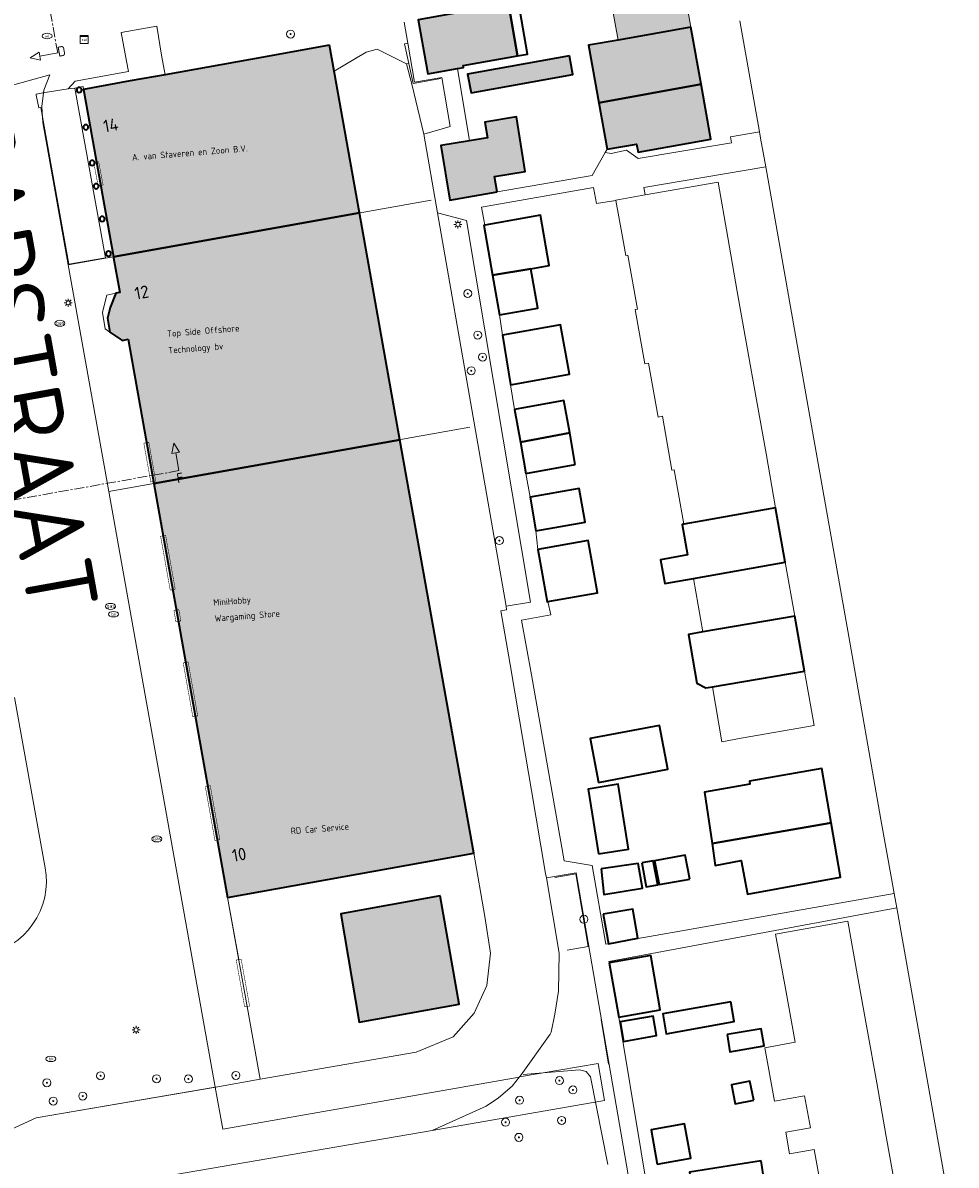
# Model space of a CAD drawing. Header units: metres. Extents: x 97476 to 98458, y 435938 to 436449.
# Tile 45 of 55: x 98346 to 98440, y 436164 to 436278. Entities that reach past the tile are written whole.
import ezdxf
from ezdxf.enums import TextEntityAlignment as Align
from ezdxf.lldxf.tags import DXFTag

# ---------------------------------------------------------------- set-up
doc = ezdxf.new("R2010")
doc.units = ezdxf.units.M
doc.linetypes.add('ZZ-CENTER-SO', pattern=[8, 5, -1, 1, -1])
for name, color, linetype, lineweight in [('B-RO-OG-BEBOUWING-V', 254, 'Continuous', 18), ('B-WE-GK-BESCHOEIING-G', 252, 'GK-BESCHOEIING', 18), ('B-WE-GR-BEPLANTING_CULTUUR_BOSPLANTSOEN-GV', 252, 'Continuous', 18), ('B-WE-GR-BOOM-S', 252, 'Continuous', 18), ('B-WE-IE-TERREINAFSCHEIDING_KUNSTMATIG_HEKWERK-G', 252, 'IE-TERREINAFSCHEIDING-KUNSTMATIG', 18), ('B-WE-KG-GRENS_PERCEEL-G', 150, 'KG-PERCEEL', 18), ('B-WE-KL-DATA-S', 252, 'Continuous', 18), ('B-WE-KL-ET_LS_OV_LICHTMAST-S', 1, 'Continuous', 18), ('B-WE-KL-GAS_PUT-S', 252, 'Continuous', 18), ('B-WE-KL-WATER-S', 252, 'Continuous', 18), ('B-WE-OG-BEBOUWING-GV', 4, 'Continuous', 35), ('B-WE-OG-BEBOUWING_ENTREE_GARAGE-G', 4, 'Continuous', 18), ('B-WE-OG-BEBOUWING_HOOFDGEBOUW-G', 4, 'Continuous', 18), ('B-WE-OG-BEBOUWING_HUISNUMMER-T25-500', 7, 'Continuous', 25), ('B-WE-OG-BEBOUWING_SCHUUR-GV', 4, 'Continuous', 35), ('B-WE-OG-BEBOUWING_STRAATNAAM-T35-2000', 2, 'Continuous', 35), ('B-WE-OG-GRONDGEBRUIK-T25-250', 7, 'Continuous', 25), ('B-WE-OG-TERREIN_ERF-GV', 252, 'Continuous', 18), ('B-WE-OG-WATER-GV', 252, 'Continuous', 18), ('B-WE-VH-OPENVERHARDING-GV', 252, 'Continuous', 18), ('B-WE-VH-VERHARDING_GESLOTEN-GV', 252, 'Continuous', 18), ('B-WE-VH-VERHARDING_OPEN-GV', 252, 'Continuous', 18), ('B-WE-VH-VERHARDING_TEGEL-GV', 252, 'Continuous', 18), ('X-XX-AL-VERWIJZING-S-200', 7, 'Continuous', 18), ('X-XX-AL-VERWIJZING_DOORSNEDE-G', 7, 'ZZ-CENTER-SO', 18)]:
    doc.layers.add(name, color=color, linetype=linetype, lineweight=lineweight)
doc.styles.add('NLCS-ISO', font='NLCS-ISO.ttf')
doc.styles.add('NLCS-ISO-M2000-T35', font='NLCS-ISO.ttf', dxfattribs={"height": 7})
doc.styles.add('NLCS-ISO-M250-T25', font='NLCS-ISO.ttf', dxfattribs={"height": 0.625})
doc.styles.add('NLCS-ISO-M500-T25', font='NLCS-ISO.ttf', dxfattribs={"height": 1.25})
doc.styles.get("Standard").update_dxf_attribs({"font": 'arial.ttf'})
doc.linetypes.add('GK-BESCHOEIING', pattern='A,30,-5,[1,NLCS.SHX,S=1,R=0,X=0,Y=0],-5', length=40)
doc.linetypes.add('IE-TERREINAFSCHEIDING-KUNSTMATIG', pattern='A,4,[82,NLCS.SHX,S=0.75,R=90,X=0,Y=0],4,-2', length=10)
tags = doc.linetypes.add('KG-PERCEEL', pattern='A,5.5,-2,["P",Standard,S=1.8,R=0,X=-0.5,Y=-0.9],-2,5.5,-2,[5,NLCS.SHX,S=0.75,R=0,X=0,Y=0],-2', length=19).pattern_tags.tags
tags[6] = DXFTag(74, 10)

# ---------------------------------------------------------------- blocks, each defined once
blk = doc.blocks.new('SKL-DATA_SIGNAAL_CAIKAST-SO')
at = {"color": 0, "linetype": 'ByBlock', "lineweight": 18}
for points in [[(-2, 2), (2, 2), (2, 1.68), (-2, 1.68)], [(-2, 1.52), (2, 1.52), (2, -2), (-2, -2)]]:
    blk.add_lwpolyline(points, close=True, dxfattribs=at)
at = {"color": 0, "linetype": 'ByBlock', "lineweight": 18, "style": 'NLCS-ISO'}
blk.add_text('cai', height=1.5, dxfattribs=at).set_placement((0, 0), align=Align.MIDDLE_CENTER)
blk = doc.blocks.new('SKL-ET_OV_LICHTMAST-SO')
at = {"color": 0, "linetype": 'ByBlock', "lineweight": 18}
for points in [[(-1.25, 0), (-2, 0)], [(-1.41, 1.41), (-0.88, 0.88)], [(0, 2), (0, 1.25)], [(0.88, 0.88), (1.41, 1.41)], [(2, 0), (1.25, 0)], [(-1.41, -1.41), (-0.88, -0.88)], [(0, -1.25), (0, -2)], [(0.88, -0.88), (1.41, -1.41)]]:
    blk.add_lwpolyline(points, dxfattribs=at)
blk.add_circle((0, 0), 1, dxfattribs=at)
blk = doc.blocks.new('SKL-WATER_WATERLEIDINGPUT-SO')
at = {"color": 0, "linetype": 'ByBlock', "lineweight": 18}
blk.add_ellipse((0, 0), major_axis=(2.5, 0), ratio=0.54, dxfattribs=at)
at = {"color": 0, "linetype": 'ByBlock', "lineweight": 18, "style": 'NLCS-ISO'}
blk.add_text('wl', height=1.5, dxfattribs=at).set_placement((0, 0), align=Align.MIDDLE_CENTER)
blk = doc.blocks.new('SKL-GAS_PUT-SO')
at = {"color": 0, "linetype": 'ByBlock', "lineweight": 18}
blk.add_ellipse((0, 0), major_axis=(2.5, 0), ratio=0.601255, dxfattribs=at)
at = {"color": 0, "linetype": 'ByBlock', "lineweight": 18, "style": 'NLCS-ISO'}
blk.add_text('gas', height=1.8, dxfattribs=at).set_placement((0.12, 0.3), align=Align.MIDDLE_CENTER)
blk = doc.blocks.new('SKL-WATER_BRANDKRAAN_BRANDPUT-SO')
at = {"color": 0, "linetype": 'ByBlock', "lineweight": 18}
blk.add_ellipse((0, 0), major_axis=(2.5, 0), ratio=0.54, dxfattribs=at)
at = {"color": 0, "linetype": 'ByBlock', "lineweight": 18, "style": 'NLCS-ISO'}
blk.add_text('bk', height=1.5, dxfattribs=at).set_placement((0.16, 0), align=Align.MIDDLE_CENTER)
blk = doc.blocks.new('SGR-BOOM_01-SO')
at = {"linetype": 'ByBlock', "lineweight": 18}
h = blk.add_hatch(color=0, dxfattribs=at)
h.dxf.hatch_style = 1
edge = h.paths.add_edge_path()
edge.add_arc((0, 0), 0.25, 0, 360)
at = {"color": 0, "linetype": 'ByBlock', "lineweight": 18}
for radius in [2, 0.25]:
    blk.add_circle((0, 0), radius, dxfattribs=at)
blk = doc.blocks.new('SAL-VERWIJZING_DOORSNEDE_LINKS-SO')
for p, q in [((-9, 2), (-14, 0)), ((-14, 0), (-9, -2)), ((-9, -2), (-9, 2)), ((0, 0), (-9, 0))]:
    blk.add_line(p, q)
at = {"lineweight": 50, "style": 'NLCS-ISO'}
blk.add_attdef('...', text='', height=5, dxfattribs=at).set_placement((0, 0.53), align=Align.MIDDLE_LEFT)
blk = doc.blocks.new('SAL-VERWIJZING_DOORSNEDE_BOVEN-SO')
for p, q in [((-2, 9), (0, 14)), ((0, 14), (2, 9)), ((2, 9), (-2, 9)), ((0, 0), (0, 9))]:
    blk.add_line(p, q)
at = {"lineweight": 50, "style": 'NLCS-ISO'}
blk.add_attdef('...', text='', height=5, dxfattribs=at).set_placement((-0.05, -1.19), align=Align.TOP_CENTER)

msp = doc.modelspace()

# ---------------------------------------------------------------- hatches: boundary and pattern name
at = {"layer": 'B-RO-OG-BEBOUWING-V', "transparency": 33554495}
h = msp.add_hatch(color=256, dxfattribs=at)
h.dxf.hatch_style = 1
h.paths.add_polyline_path([(98385.14, 436300.16), (98381.79, 436299.59), (98382.71, 436294.17), (98386.07, 436294.75)])
h.paths.add_polyline_path([(98390.42, 436304.27), (98385.27, 436303.37), (98385.7, 436300.91), (98390.85, 436301.81)])
h.paths.add_polyline_path([(98408.33, 436304.79), (98396.63, 436302.73), (98397.08, 436300.15), (98401.53, 436300.93), (98401.7, 436300), (98402.07, 436297.84), (98409.32, 436299.11), (98409.17, 436300)])
h.paths.add_polyline_path([(98407.37, 436310.24), (98400.13, 436308.97), (98397.62, 436308.53), (98398.11, 436305.7), (98396.17, 436305.36), (98396.38, 436304.12), (98392.57, 436303.45), (98392.79, 436302.23), (98396.6, 436302.9), (98396.63, 436302.73), (98408.33, 436304.79)])
h.paths.add_polyline_path([(98406.41, 436315.69), (98394.72, 436313.64), (98394.73, 436313.6), (98395.19, 436311.01), (98399.64, 436311.79), (98400.13, 436308.97), (98407.37, 436310.24)])
h.paths.add_polyline_path([(98405.44, 436321.23), (98395.77, 436319.54), (98396.28, 436316.62), (98395.05, 436316.41), (98395.12, 436316.02), (98393.64, 436315.76), (98394.04, 436313.48), (98394.73, 436313.6), (98394.72, 436313.64), (98406.41, 436315.69)])
h.paths.add_polyline_path([(98394.73, 436322.3), (98392.45, 436321.9), (98392.76, 436320.13), (98395.04, 436320.53)])
h.paths.add_polyline_path([(98392.25, 436316.18), (98384.38, 436314.8), (98384.84, 436312.19), (98392.71, 436313.57)])
h.paths.add_polyline_path([(98392.75, 436313.32), (98387.12, 436312.33), (98387.58, 436309.67), (98393.22, 436310.66)])
h.paths.add_polyline_path([(98394.85, 436280.29), (98392.66, 436279.9), (98392.56, 436279.89), (98388.98, 436279.25), (98385.84, 436278.7), (98386.79, 436273.3), (98389.76, 436273.83), (98390.36, 436273.93), (98390.32, 436274.13), (98395.77, 436275.09)])
h.paths.add_polyline_path([(98401.29, 436273.22), (98400.96, 436275.09), (98390.77, 436273.27), (98391.11, 436271.4)])
h.paths.add_polyline_path([(98395.64, 436268.98), (98392.48, 436268.47), (98392.74, 436266.89), (98390.96, 436266.61), (98388.1, 436266.14), (98389, 436260.66), (98393.71, 436261.49), (98393.46, 436263.04), (98396.52, 436263.54)])
h.paths.add_polyline_path([(98414.1, 436272.26), (98403.88, 436270.39), (98404.71, 436265.75), (98407.66, 436266.28), (98407.81, 436265.47), (98415.08, 436266.78)])
h.paths.add_polyline_path([(98413.08, 436277.97), (98405.81, 436276.67), (98402.85, 436276.15), (98403.88, 436270.39), (98414.1, 436272.26)])
h.paths.add_polyline_path([(98412.1, 436283.46), (98404.83, 436282.16), (98404.86, 436281.96), (98405.81, 436276.67), (98413.08, 436277.97)])
h = msp.add_hatch(color=256, dxfattribs=at)
h.dxf.hatch_style = 1
h.paths.add_polyline_path([(98376.97, 436276.15), (98369.07, 436274.74), (98360.52, 436273.2), (98357.03, 436272.58), (98352.37, 436271.74), (98355.36, 436255), (98379.96, 436259.39), (98377.43, 436273.56)])
h.paths.add_polyline_path([(98356.83, 436246.76), (98359.4, 436232.34), (98384, 436236.73), (98379.96, 436259.39), (98355.36, 436255), (98355.37, 436254.92), (98355.99, 436251.44), (98355.6, 436251.37), (98355.03, 436249.93), (98354.76, 436248.88), (98355.02, 436247.47), (98356.19, 436246.66), (98356.22, 436246.65)])
h.paths.add_polyline_path([(98366.77, 436190.99), (98391.38, 436195.41), (98384, 436236.73), (98359.4, 436232.34)])
h.paths.add_polyline_path([(98388.03, 436191.15), (98378.1, 436189.35), (98379.93, 436178.52), (98389.91, 436180.32)])

# ---------------------------------------------------------------- linework, layer by layer
at = {"layer": 'B-WE-GK-BESCHOEIING-G', "ltscale": 0.2}
for points in [[(98377.43, 436273.56), (98380.63, 436275.45), (98381.73, 436275.76), (98384.65, 436274.28)], [(98384.65, 436274.28), (98385.19, 436272.25), (98386.38, 436267.27)], [(98386.38, 436267.27), (98387.76, 436259.41)], [(98387.76, 436259.41), (98394.61, 436220.09)], [(98394.61, 436220.09), (98394.67, 436219.72)], [(98395.01, 436214.27), (98395.96, 436208.74)], [(98395.96, 436208.74), (98397.16, 436201.66)], [(98397.16, 436201.66), (98398.57, 436193.37)], [(98385.62, 436175.52), (98389.31, 436177.05), (98391.41, 436179.42), (98392.7, 436182.19), (98393.05, 436185.43), (98392.49, 436189.08), (98391.38, 436195.41)], [(98398.57, 436193.37), (98398.65, 436192.94)], [(98398.65, 436192.94), (98399.93, 436185.41)], [(98399.93, 436185.41), (98399.85, 436181.63), (98399.49, 436179.32), (98399.11, 436177.51)], [(98399.11, 436177.51), (98399.03, 436177.33), (98396.11, 436173.26)], [(98385.62, 436175.52), (98370.02, 436172.81)], [(98396.11, 436173.26), (98395.94, 436173.05)], [(98365.61, 436172.04), (98358.38, 436170.79)], [(98370.02, 436172.81), (98365.61, 436172.04)], [(98395.94, 436173.05), (98395.21, 436172.14), (98393.86, 436170.97), (98392.61, 436170.14)], [(98347.65, 436168.95), (98358.38, 436170.79)], [(98392.61, 436170.14), (98387.24, 436167.71)], [(98344.36, 436167.47), (98347.65, 436168.95)], [(98350.88, 436161.45), (98387.24, 436167.71)]]:
    msp.add_lwpolyline(points, dxfattribs=at)
at = {"layer": 'B-WE-GR-BEPLANTING_CULTUUR_BOSPLANTSOEN-GV'}
msp.add_lwpolyline([(98387.24, 436167.71), (98404.45, 436170.69), (98403.81, 436174.4), (98395.94, 436173.05), (98395.21, 436172.14), (98393.86, 436170.97), (98392.61, 436170.14)], close=True, dxfattribs=at)
at = {"layer": 'B-WE-IE-TERREINAFSCHEIDING_KUNSTMATIG_HEKWERK-G', "ltscale": 0.2}
for points in [[(98384.45, 436276.3), (98384.89, 436274.33)], [(98384.89, 436274.33), (98385.33, 436272.34), (98388.08, 436272.83)], [(98404.71, 436265.75), (98404.53, 436265.43)], [(98404.53, 436265.43), (98403.23, 436263.14)], [(98403.23, 436263.14), (98393.71, 436261.49)], [(98395.07, 436242.24), (98395.07, 436242.22)], [(98395.07, 436242.22), (98395.46, 436239.74)], [(98397.01, 436230.99), (98396.58, 436233.36)], [(98400.71, 436185.72), (98402.81, 436186.08), (98401.57, 436193.33), (98399.5, 436192.98)], [(98367.89, 436184.77), (98366.77, 436190.99)], [(98370.02, 436172.81), (98368.72, 436180.09)], [(98404.85, 436174.33), (98404.12, 436178.79)], [(98396.32, 436173.28), (98401.95, 436173.75), (98402.62, 436173.58)], [(98402.62, 436173.58), (98403.06, 436173.05), (98404.77, 436164.31)]]:
    msp.add_lwpolyline(points, dxfattribs=at)
at = {"layer": 'B-WE-KG-GRENS_PERCEEL-G', "ltscale": 0.2}
for points in [[(98335.02, 436269.33), (98348.99, 436273.18)], [(98348.99, 436273.18), (98348.42, 436271.67), (98348.2, 436270.03), (98348.31, 436268.44), (98350.85, 436254.2)], [(98350.85, 436254.2), (98387.12, 436260.67)], [(98350.85, 436254.2), (98354.9, 436231.54)], [(98354.9, 436231.54), (98390.98, 436237.97)], [(98354.9, 436231.54), (98365.54, 436172.02)], [(98345.49, 436210.96), (98348.54, 436193.94)], [(98342.48, 436185.24), (98343.2, 436185.4), (98343.9, 436185.64), (98344.57, 436185.94), (98345.21, 436186.31), (98345.81, 436186.73), (98346.36, 436187.22), (98346.86, 436187.75), (98347.31, 436188.34), (98347.7, 436188.96), (98348.03, 436189.62), (98348.29, 436190.31), (98348.49, 436191.02), (98348.61, 436191.74), (98348.66, 436192.48), (98348.63, 436193.21), (98348.54, 436193.94)], [(98347.65, 436168.95), (98365.54, 436172.02)], [(98365.54, 436172.02), (98366.29, 436167.84), (98395.92, 436173.02)], [(98344.36, 436167.47), (98347.65, 436168.95)]]:
    msp.add_lwpolyline(points, dxfattribs=at)
at = {"layer": 'B-WE-OG-BEBOUWING-GV'}
for points in [[(98395.77, 436275.09), (98396.75, 436275.26), (98395.84, 436280.46), (98394.85, 436280.29)], [(98388.98, 436279.25), (98385.84, 436278.7), (98386.79, 436273.3), (98389.76, 436273.83), (98390.36, 436273.93), (98390.32, 436274.13), (98395.77, 436275.09), (98394.85, 436280.29), (98392.66, 436279.9), (98392.56, 436279.89)], [(98414.1, 436272.26), (98413.08, 436277.97), (98405.81, 436276.67), (98402.85, 436276.15), (98403.88, 436270.39)], [(98376.97, 436276.15), (98369.07, 436274.74), (98360.52, 436273.2), (98357.03, 436272.58), (98352.37, 436271.74), (98355.36, 436255), (98379.96, 436259.39), (98377.43, 436273.56)], [(98400.96, 436275.09), (98390.77, 436273.27), (98391.11, 436271.4), (98401.29, 436273.22)], [(98414.1, 436272.26), (98403.88, 436270.39), (98404.71, 436265.75), (98407.66, 436266.28), (98407.81, 436265.47), (98415.08, 436266.78)], [(98393.71, 436261.49), (98393.46, 436263.04), (98396.52, 436263.54), (98395.64, 436268.98), (98392.48, 436268.47), (98392.74, 436266.89), (98390.96, 436266.61), (98388.1, 436266.14), (98389, 436260.66)], [(98356.83, 436246.76), (98359.4, 436232.34), (98384, 436236.73), (98379.96, 436259.39), (98355.36, 436255), (98355.37, 436254.92), (98355.99, 436251.44), (98355.6, 436251.37), (98355.03, 436249.93), (98354.76, 436248.88), (98355.02, 436247.47), (98356.19, 436246.66), (98356.22, 436246.65)], [(98392.4, 436258.17), (98393.26, 436253.16), (98397.1, 436253.82), (98398.93, 436254.13), (98398.07, 436259.17), (98392.48, 436258.18)], [(98397.1, 436253.82), (98393.26, 436253.16), (98393.94, 436249.2), (98397.79, 436249.86)], [(98395.07, 436242.22), (98400.95, 436243.29), (98400.06, 436248.22), (98394.25, 436247.16), (98395.07, 436242.24)], [(98396.07, 436236.48), (98400.99, 436237.41), (98400.38, 436240.66), (98395.46, 436239.74)], [(98401.51, 436234.24), (98400.99, 436237.41), (98396.07, 436236.48), (98396.58, 436233.36)], [(98366.77, 436190.99), (98391.38, 436195.41), (98384, 436236.73), (98359.4, 436232.34)], [(98397.6, 436227.62), (98402.52, 436228.49), (98401.93, 436231.86), (98397.01, 436230.99)], [(98413.34, 436222.87), (98422.51, 436224.49), (98421.56, 436229.91), (98414.29, 436228.63), (98412.38, 436228.29), (98412.22, 436228.26), (98412.76, 436225.21), (98410.05, 436224.73), (98410.47, 436222.36)], [(98398.8, 436220.56), (98403.75, 436221.43), (98403.18, 436224.64), (98402.82, 436226.66), (98397.8, 436225.77), (98398.16, 436223.74), (98398.71, 436220.54)], [(98415.25, 436212.04), (98424.44, 436213.61), (98423.47, 436219.11), (98414.28, 436217.53), (98412.85, 436217.27), (98413.68, 436212.4), (98414.57, 436211.92)], [(98403.84, 436202.47), (98410.79, 436203.79), (98409.95, 436208.18), (98403.01, 436206.86)], [(98427.11, 436198.44), (98426.17, 436203.86), (98418.93, 436202.6), (98418.98, 436202.29), (98414.45, 436201.5), (98415.2, 436196.37)], [(98403.86, 436195.33), (98406.86, 436195.81), (98405.83, 436202.29), (98402.83, 436201.81)], [(98415.2, 436196.37), (98415.51, 436194.19), (98418.13, 436194.67), (98418.75, 436191.3), (98428.05, 436193.02), (98427.11, 436198.44)], [(98404.11, 436193.83), (98404.38, 436191.28), (98408.25, 436191.9), (98407.83, 436194.38)], [(98388.03, 436191.15), (98378.1, 436189.35), (98379.93, 436178.52), (98389.91, 436180.32)], [(98404.33, 436189.31), (98404.85, 436186.36), (98407.8, 436186.91), (98407.29, 436189.83)], [(98404.92, 436184.44), (98405.87, 436179.01), (98410.03, 436179.74), (98409.08, 436185.17)], [(98409.73, 436164.34), (98413.08, 436164.93), (98412.46, 436168.36), (98409.12, 436167.76)], [(98420.1, 436164.65), (98412.96, 436163.54), (98413.26, 436161.52), (98420.4, 436162.65)]]:
    msp.add_lwpolyline(points, close=True, dxfattribs=at)
for points in [[(98352.19, 436271.68, 1), (98351.69, 436271.68)], [(98351.69, 436271.68, 1), (98352.19, 436271.68)], [(98352.85, 436267.96, 1), (98352.35, 436267.96)], [(98352.35, 436267.96, 1), (98352.85, 436267.96)], [(98353.49, 436264.39, 1), (98352.99, 436264.39)], [(98352.99, 436264.39, 1), (98353.49, 436264.39)], [(98353.89, 436262.06, 1), (98353.39, 436262.06)], [(98353.39, 436262.06, 1), (98353.89, 436262.06)], [(98354.49, 436258.79, 1), (98353.99, 436258.79)], [(98353.99, 436258.79, 1), (98354.49, 436258.79)], [(98355.12, 436255.32, 1), (98354.62, 436255.32)], [(98354.62, 436255.32, 1), (98355.12, 436255.32)]]:
    msp.add_lwpolyline(points, format="xyb", dxfattribs=at)
at = {"layer": 'B-WE-OG-BEBOUWING_ENTREE_GARAGE-G', "const_width": 0.05}
for points in [[(98354.33, 436262.18), (98353.84, 436262.07), (98353.4, 436264.4), (98353.89, 436264.5)], [(98359.59, 436232.6), (98359.1, 436232.51), (98358.4, 436236.38), (98358.9, 436236.48)], [(98361.54, 436221.79), (98361.04, 436221.69), (98360.08, 436227.08), (98360.58, 436227.17)], [(98362.1, 436218.62), (98361.61, 436218.53), (98361.41, 436219.66), (98361.9, 436219.76)], [(98363.79, 436209.13), (98363.3, 436209.04), (98362.34, 436214.42), (98362.83, 436214.52)], [(98366, 436196.77), (98365.51, 436196.68), (98364.55, 436202.06), (98365.04, 436202.16)], [(98368.97, 436180.14), (98368.48, 436180.05), (98367.64, 436184.73), (98368.13, 436184.82)]]:
    msp.add_lwpolyline(points, close=True, dxfattribs=at)
at = {"layer": 'B-WE-OG-BEBOUWING_HOOFDGEBOUW-G'}
for points in [[(98376.97, 436276.15), (98369.07, 436274.74), (98360.52, 436273.2), (98357.03, 436272.58), (98352.37, 436271.74), (98355.36, 436255), (98379.96, 436259.39), (98377.43, 436273.56)], [(98356.83, 436246.76), (98359.4, 436232.34), (98384, 436236.73), (98379.96, 436259.39), (98355.36, 436255), (98355.37, 436254.92), (98355.99, 436251.44), (98355.6, 436251.37), (98355.03, 436249.93), (98354.76, 436248.88), (98355.02, 436247.47), (98356.19, 436246.66), (98356.22, 436246.65)], [(98366.77, 436190.99), (98391.38, 436195.41), (98384, 436236.73), (98359.4, 436232.34)], [(98388.03, 436191.15), (98378.1, 436189.35), (98379.93, 436178.52), (98389.91, 436180.32)]]:
    msp.add_lwpolyline(points, close=True, dxfattribs=at)
at = {"layer": 'B-WE-OG-BEBOUWING_SCHUUR-GV'}
for points in [[(98412.97, 436192.82), (98412.51, 436195.21), (98409.46, 436194.66), (98409.91, 436192.27)], [(98408.18, 436194.43), (98408.63, 436192.04), (98409.77, 436192.25), (98409.31, 436194.64)], [(98417.07, 436180.55), (98410.27, 436179.35), (98410.62, 436177.37), (98417.42, 436178.58)], [(98406.36, 436176.6), (98409.66, 436177.19), (98409.31, 436179.13), (98406.02, 436178.54)], [(98416.7, 436177.28), (98416.98, 436175.57), (98420.4, 436176.15), (98420.12, 436177.85)], [(98419.37, 436170.71), (98418.97, 436172.61), (98417.15, 436172.27), (98417.51, 436170.36)]]:
    msp.add_lwpolyline(points, close=True, dxfattribs=at)
at = {"layer": 'B-WE-OG-TERREIN_ERF-GV'}
for points in [[(98407.81, 436265.47), (98407.66, 436266.28), (98404.71, 436265.75), (98403.88, 436270.39), (98402.85, 436276.15), (98405.81, 436276.67), (98404.86, 436281.96), (98404.83, 436282.16), (98412.1, 436283.46), (98413.08, 436277.97), (98414.1, 436272.26), (98415.08, 436266.78)], [(98384.89, 436274.33), (98384.65, 436274.28), (98385.19, 436272.25), (98386.38, 436267.27), (98389.03, 436268.03), (98388.2, 436272.92), (98385.47, 436272.46), (98384.78, 436276.36), (98384.45, 436276.3)], [(98400.96, 436275.09), (98401.29, 436273.22), (98391.11, 436271.4), (98390.77, 436273.27)], [(98414.28, 436217.53), (98413.34, 436222.87), (98410.47, 436222.36), (98410.05, 436224.73), (98412.76, 436225.21), (98412.22, 436228.26), (98412.38, 436228.29), (98411.82, 436231.47), (98411.42, 436233.71), (98411.19, 436233.67), (98410.24, 436239.07), (98409.81, 436238.99), (98408.85, 436244.38), (98408.47, 436244.31), (98407.51, 436249.74), (98407.76, 436249.79), (98406.8, 436255.18), (98406.57, 436255.14), (98406.18, 436257.36), (98405.6, 436260.65), (98403.65, 436260.32), (98403.36, 436261.93), (98392.15, 436259.97), (98392.48, 436258.18), (98398.07, 436259.17), (98398.93, 436254.13), (98397.1, 436253.82), (98397.79, 436249.86), (98393.94, 436249.2), (98394.25, 436247.16), (98400.06, 436248.22), (98400.95, 436243.29), (98395.07, 436242.22), (98395.46, 436239.74), (98400.38, 436240.66), (98400.99, 436237.41), (98401.51, 436234.24), (98396.58, 436233.36), (98397.01, 436230.99), (98401.93, 436231.86), (98402.52, 436228.49), (98397.6, 436227.62), (98397.8, 436225.77), (98402.82, 436226.66), (98403.18, 436224.64), (98403.75, 436221.43), (98398.8, 436220.56), (98399.1, 436219.24), (98396.15, 436218.69), (98397.16, 436213.22), (98400.43, 436194.65), (98403.21, 436194.19), (98404.59, 436186.31), (98433.41, 436191.38), (98433.15, 436192.87), (98432.09, 436198.77), (98428.98, 436216.5), (98424.78, 436240.19), (98420.57, 436263.99), (98408.4, 436261.93), (98408.53, 436261.19), (98415.8, 436262.47), (98416.78, 436256.95), (98417.73, 436251.55), (98418.69, 436246.12), (98419.64, 436240.73), (98420.6, 436235.34), (98421.56, 436229.91), (98422.51, 436224.49), (98423.47, 436219.11), (98424.44, 436213.61), (98425.4, 436208.18), (98418.13, 436206.9), (98416.18, 436206.55), (98415.25, 436212.04), (98414.57, 436211.92), (98413.68, 436212.4), (98412.85, 436217.27)], [(98397.05, 436220.51), (98390.66, 436258.64), (98387.76, 436259.41), (98394.61, 436220.09)], [(98403.01, 436206.86), (98409.95, 436208.18), (98410.79, 436203.79), (98403.84, 436202.47)], [(98415.51, 436194.19), (98415.2, 436196.37), (98414.45, 436201.5), (98418.98, 436202.29), (98418.93, 436202.6), (98426.17, 436203.86), (98427.11, 436198.44), (98428.05, 436193.02), (98418.75, 436191.3), (98418.13, 436194.67)], [(98402.83, 436201.81), (98405.83, 436202.29), (98406.86, 436195.81), (98403.86, 436195.33)], [(98391.38, 436195.41), (98366.77, 436190.99), (98368.72, 436180.09), (98370.02, 436172.81), (98385.62, 436175.52), (98389.31, 436177.05), (98391.41, 436179.42), (98392.7, 436182.19), (98393.05, 436185.43), (98392.49, 436189.08)], [(98404.38, 436191.28), (98404.11, 436193.83), (98407.83, 436194.38), (98408.25, 436191.9)], [(98388.03, 436191.15), (98389.91, 436180.32), (98379.93, 436178.52), (98378.1, 436189.35)], [(98404.33, 436189.31), (98407.29, 436189.83), (98407.8, 436186.91), (98404.85, 436186.36)], [(98409.73, 436164.34), (98409.12, 436167.76), (98412.46, 436168.36), (98413.08, 436164.93)], [(98412.96, 436163.54), (98420.1, 436164.65), (98420.4, 436162.65), (98413.26, 436161.52)]]:
    msp.add_lwpolyline(points, close=True, dxfattribs=at)
for points in [[(98394.85, 436280.29), (98395.77, 436275.09), (98390.32, 436274.13), (98390.36, 436273.93), (98389.76, 436273.83), (98390.96, 436266.61), (98392.74, 436266.89), (98392.48, 436268.47), (98395.64, 436268.98), (98396.52, 436263.54), (98393.46, 436263.04), (98393.71, 436261.49), (98403.23, 436263.14), (98404.53, 436265.43), (98405.12, 436265.34), (98406.64, 436265.66), (98407.82, 436264.83), (98415.95, 436266.21), (98417.14, 436266.4), (98417.04, 436266.98), (98419.95, 436267.49), (98417.99, 436278.6)], [(98412.38, 436130.94), (98401.62, 436193.46), (98398.65, 436192.94), (98399.93, 436185.41), (98399.85, 436181.63), (98399.49, 436179.32), (98399.11, 436177.51), (98399.03, 436177.33), (98396.11, 436173.26), (98395.94, 436173.05), (98403.81, 436174.4), (98404.45, 436170.69), (98387.24, 436167.71), (98350.88, 436161.45)], [(98439.6, 436156.38), (98438.04, 436165.26), (98433.67, 436189.96), (98404.89, 436184.59), (98404.92, 436184.44), (98409.08, 436185.17), (98410.03, 436179.74), (98405.87, 436179.01), (98410.36, 436152.11)], [(98426.38, 436160.45), (98425.42, 436165.8), (98422.96, 436165.36), (98422.57, 436167.53), (98425.03, 436167.97), (98424.46, 436171.16), (98421.45, 436170.62), (98420.49, 436175.97), (98423.5, 436176.51), (98422.54, 436181.87), (98421.56, 436187.33), (98428.76, 436188.62), (98429.74, 436183.16), (98430.7, 436177.8), (98431.66, 436172.45), (98432.62, 436167.1), (98433.58, 436161.74)]]:
    msp.add_lwpolyline(points, dxfattribs=at)
at = {"layer": 'B-WE-OG-WATER-GV'}
msp.add_lwpolyline([(98350.88, 436161.45), (98387.24, 436167.71), (98392.61, 436170.14), (98393.86, 436170.97), (98395.21, 436172.14), (98395.94, 436173.05), (98396.11, 436173.26), (98399.03, 436177.33), (98399.11, 436177.51), (98399.49, 436179.32), (98399.85, 436181.63), (98399.93, 436185.41), (98398.65, 436192.94), (98398.57, 436193.37), (98397.16, 436201.66), (98395.96, 436208.74), (98395.01, 436214.27), (98394.1, 436219.63), (98394.67, 436219.72), (98394.61, 436220.09), (98387.76, 436259.41), (98386.38, 436267.27), (98385.19, 436272.25), (98384.65, 436274.28), (98381.73, 436275.76), (98380.63, 436275.45), (98377.43, 436273.56), (98379.96, 436259.39), (98384, 436236.73), (98391.38, 436195.41), (98392.49, 436189.08), (98393.05, 436185.43), (98392.7, 436182.19), (98391.41, 436179.42), (98389.31, 436177.05), (98385.62, 436175.52), (98370.02, 436172.81), (98365.61, 436172.04), (98358.38, 436170.79), (98347.65, 436168.95), (98344.36, 436167.47)], dxfattribs=at)
at = {"layer": 'B-WE-VH-OPENVERHARDING-GV', "flags": 128}
msp.add_lwpolyline([(98356.15, 436277.43), (98356.67, 436274.55), (98356.86, 436273.51), (98351.53, 436272.55), (98350.84, 436271.81), (98351.52, 436271.87), (98352.33, 436272.02), (98352.37, 436271.74), (98357.03, 436272.58), (98360.52, 436273.2), (98360.18, 436275.17), (98359.69, 436278.06)], close=True, dxfattribs=at)
at = {"layer": 'B-WE-VH-VERHARDING_GESLOTEN-GV'}
for points in [[(98352.37, 436271.74), (98352.33, 436272.02), (98351.52, 436271.87), (98354.56, 436254.92), (98354.57, 436254.86), (98355.36, 436255)], [(98355.02, 436247.47), (98354.76, 436248.88), (98355.03, 436249.93), (98355.6, 436251.37), (98354.69, 436251.17), (98354.43, 436250.15), (98354.27, 436249.43), (98354.54, 436247.8)]]:
    msp.add_lwpolyline(points, close=True, dxfattribs=at)
for points in [[(98351.69, 436271.68, -1), (98352.19, 436271.68)], [(98352.19, 436271.68, -1), (98351.69, 436271.68)], [(98352.35, 436267.96, -1), (98352.85, 436267.96)], [(98352.85, 436267.96, -1), (98352.35, 436267.96)], [(98352.99, 436264.39, -1), (98353.49, 436264.39)], [(98353.49, 436264.39, -1), (98352.99, 436264.39)], [(98353.39, 436262.06, -1), (98353.89, 436262.06)], [(98353.89, 436262.06, -1), (98353.39, 436262.06)], [(98353.99, 436258.79, -1), (98354.49, 436258.79)], [(98354.49, 436258.79, -1), (98353.99, 436258.79)], [(98354.62, 436255.32, -1), (98355.12, 436255.32)], [(98355.12, 436255.32, -1), (98354.62, 436255.32)]]:
    msp.add_lwpolyline(points, format="xyb", dxfattribs=at)
at = {"layer": 'B-WE-VH-VERHARDING_OPEN-GV'}
msp.add_lwpolyline([(98347.91, 436269.88), (98348.11, 436269.92), (98350.91, 436254.28), (98354.56, 436254.92), (98351.52, 436271.87), (98350.84, 436271.81), (98348.31, 436271.38), (98347.63, 436271.27), (98347.65, 436271.17)], close=True, dxfattribs=at)
at = {"layer": 'B-WE-VH-VERHARDING_TEGEL-GV'}
for points in [[(98384.41, 436278.45), (98384.78, 436276.36), (98385.47, 436272.46), (98388.2, 436272.92), (98389.03, 436268.03), (98386.38, 436267.27), (98387.76, 436259.41), (98390.66, 436258.64), (98397.05, 436220.51), (98394.61, 436220.09), (98394.67, 436219.72), (98394.1, 436219.63), (98395.01, 436214.27), (98395.96, 436208.74), (98397.16, 436201.66), (98398.57, 436193.37), (98398.65, 436192.94), (98401.62, 436193.46), (98412.38, 436130.94)], [(98410.36, 436152.11), (98405.87, 436179.01), (98404.92, 436184.44), (98404.89, 436184.59), (98433.67, 436189.96), (98433.41, 436191.38), (98404.59, 436186.31), (98403.21, 436194.19), (98400.43, 436194.65), (98397.16, 436213.22), (98396.15, 436218.69), (98399.1, 436219.24), (98398.8, 436220.56), (98398.71, 436220.54), (98398.16, 436223.74), (98397.8, 436225.77), (98397.6, 436227.62), (98397.01, 436230.99), (98396.58, 436233.36), (98396.07, 436236.48), (98395.46, 436239.74), (98395.07, 436242.22), (98395.07, 436242.24), (98394.25, 436247.16), (98393.94, 436249.2), (98393.26, 436253.16), (98392.4, 436258.17), (98392.48, 436258.18), (98392.15, 436259.97), (98403.36, 436261.93), (98403.65, 436260.32), (98405.6, 436260.65), (98405.6, 436260.67), (98408.53, 436261.19), (98408.4, 436261.93), (98420.57, 436263.99), (98420.06, 436266.86), (98419.95, 436267.49), (98417.04, 436266.98), (98417.14, 436266.4), (98415.95, 436266.21), (98407.82, 436264.83), (98406.64, 436265.66), (98405.12, 436265.34), (98404.53, 436265.43), (98403.23, 436263.14), (98393.71, 436261.49), (98389, 436260.66), (98388.1, 436266.14), (98390.96, 436266.61), (98389.76, 436273.83), (98386.79, 436273.3), (98385.84, 436278.7)]]:
    msp.add_lwpolyline(points, dxfattribs=at)
at = {"layer": 'X-XX-AL-VERWIJZING_DOORSNEDE-G', "ltscale": 0.2}
for points in [[(98349.79, 436275.38), (98347.34, 436289.16)], [(98361.9, 436233.64), (98335.81, 436229.01)]]:
    msp.add_lwpolyline(points, dxfattribs=at)

# ---------------------------------------------------------------- block references
at = {"layer": 'B-WE-GR-BOOM-S', "xscale": 0.2, "yscale": 0.2, "zscale": 0.2}
for p in [(98373.07, 436277.26), (98390.78, 436251.34), (98391.78, 436247.19), (98392.27, 436244.98), (98391.13, 436243.62), (98393.94, 436226.65), (98402.39, 436188.8), (98354.08, 436173.16), (98359.68, 436172.86), (98362.86, 436172.85), (98367.6, 436173.2), (98399.95, 436172.68), (98348.71, 436172.46), (98401.3, 436171.75), (98349.35, 436170.63), (98352.29, 436171.14), (98395.96, 436170.72), (98394.56, 436168.52), (98400.17, 436168.7), (98395.89, 436167.01)]:
    msp.add_blockref('SGR-BOOM_01-SO', p, dxfattribs=at)
at = {"layer": 'B-WE-KL-DATA-S', "xscale": 0.2, "yscale": 0.2, "zscale": 0.2}
msp.add_blockref('SKL-DATA_SIGNAAL_CAIKAST-SO', (98352.45, 436276.71), dxfattribs=at)
at = {"layer": 'B-WE-KL-ET_LS_OV_LICHTMAST-S', "xscale": 0.2, "yscale": 0.2, "zscale": 0.2}
for p in [(98389.8, 436258.25), (98350.84, 436250.41), (98357.62, 436177.74)]:
    msp.add_blockref('SKL-ET_OV_LICHTMAST-SO', p, dxfattribs=at)
at = {"layer": 'B-WE-KL-GAS_PUT-S', "xscale": 0.2, "yscale": 0.2, "zscale": 0.2}
for p in [(98350.01, 436248.36), (98355.07, 436220.07), (98359.71, 436196.83)]:
    msp.add_blockref('SKL-GAS_PUT-SO', p, dxfattribs=at)
at = {"layer": 'B-WE-KL-WATER-S', "xscale": 0.2, "yscale": 0.2, "zscale": 0.2}
for name, p in [('SKL-WATER_WATERLEIDINGPUT-SO', (98348.73, 436277.07)), ('SKL-WATER_BRANDKRAAN_BRANDPUT-SO', (98355.37, 436219.29)), ('SKL-WATER_BRANDKRAAN_BRANDPUT-SO', (98349.11, 436174.85))]:
    msp.add_blockref(name, p, dxfattribs=at)
at = {"layer": 'X-XX-AL-VERWIJZING-S-200', "xscale": 0.2, "yscale": 0.2, "zscale": 0.2}
for name, p, rotation, values in [('SAL-VERWIJZING_DOORSNEDE_LINKS-SO', (98349.79, 436275.38), 10.06445589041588, {'...': 'D'}), ('SAL-VERWIJZING_DOORSNEDE_BOVEN-SO', (98361.9, 436233.64), 10.06188017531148, {'...': 'F'})]:
    msp.add_blockref(name, p, dxfattribs=dict(at, rotation=rotation)).add_auto_attribs(values)

# ---------------------------------------------------------------- texts
at = {"layer": 'B-WE-OG-BEBOUWING_HUISNUMMER-T25-500', "style": 'NLCS-ISO-M500-T25'}
for s, p in [('14', (98355.1, 436268.16)), ('12', (98358.19, 436251.45)), ('10', (98367.93, 436195.27))]:
    msp.add_text(s, height=1.25, rotation=10.1, dxfattribs=at).set_placement(p, align=Align.MIDDLE)
at = {"layer": 'B-WE-OG-BEBOUWING_STRAATNAAM-T35-2000', "style": 'NLCS-ISO-M2000-T35'}
msp.add_text('RADARSTRAAT', height=7, rotation=280.2, dxfattribs=at).set_placement((98344.98, 436250.19), align=Align.MIDDLE)
at = {"layer": 'B-WE-OG-GRONDGEBRUIK-T25-250', "style": 'NLCS-ISO-M250-T25'}
for s, p in [('A. van Staveren en Zoon B.V.', (98357.25, 436264.62)), ('Top Side Offshore', (98360.75, 436246.99)), ('Technology bv', (98360.88, 436245.33)), ('MiniHobby', (98365.37, 436220.12)), ('Wargaming Store', (98365.5, 436218.54)), ('RD Car Service', (98373.11, 436197.3))]:
    msp.add_text(s, height=0.65, rotation=4.5255, dxfattribs=at).set_placement(p)

doc.saveas('drawing.dxf')
